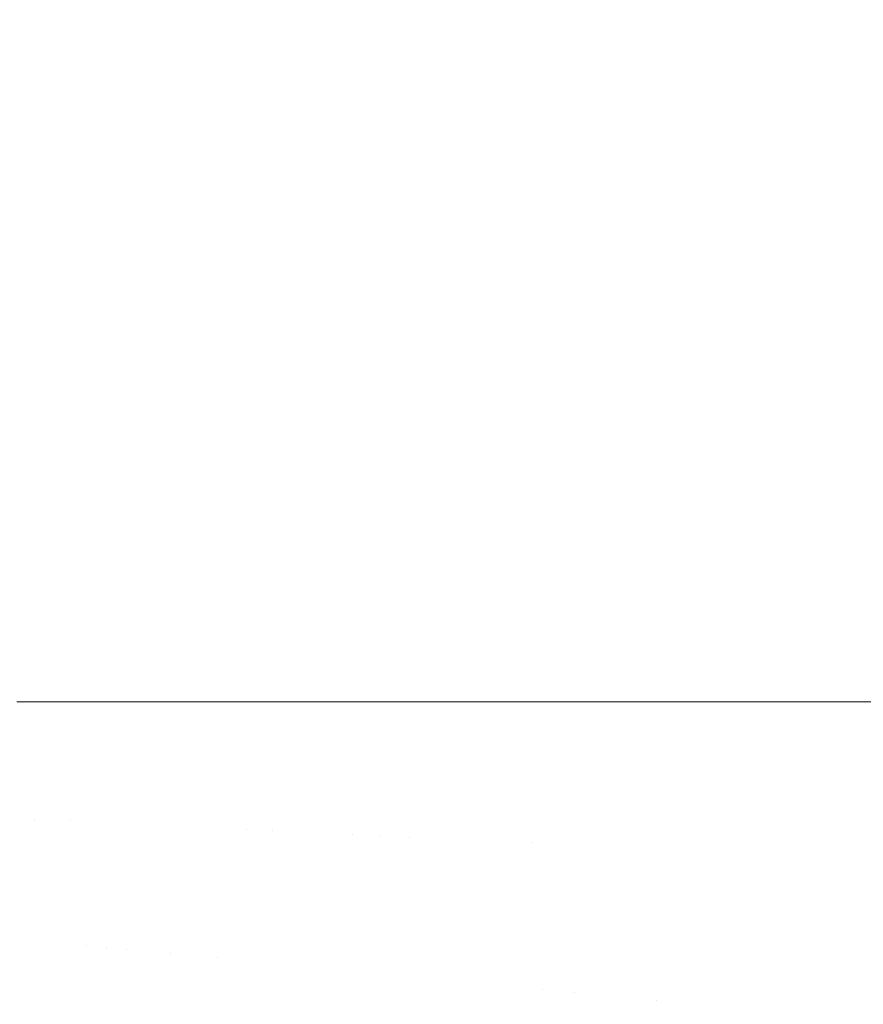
# Model space of a CAD drawing. Header units: centimetres. Extents: x -17.1 to 18.2, y 3.4 to 5.2.
# Tile 252 of 256: x 6.3718 to 6.4224, y 3.8821 to 3.9412. Entities that reach past the tile are written whole.
import ezdxf

# ---------------------------------------------------------------- set-up
doc = ezdxf.new("R2010")
doc.units = ezdxf.units.CM
doc.header["$LTSCALE"] = 2.54
doc.layers.add('Lucido design-1', color=7, linetype='Continuous')

# ---------------------------------------------------------------- blocks, each defined once
blk = doc.blocks.new('Gruppo-4-1')
at = {"color": 7, "linetype": 'Continuous', "lineweight": 9}
blk.add_3dface([(-17.020308, 5.100212, -1872.215514), (-17.020308, 3.500212, -1872.215514), (18.147234, 3.500212, -1872.215514), (18.147234, 5.100212, -1872.215514)], dxfattribs=at)
for points, invisible_edges in [([(18.147234, 5.100212, -1873.015514), (6.24222, 3.601209, -1873.015514), (6.247738, 3.602007, -1873.015514)], 9), ([(6.24222, 3.601209, -1873.015514), (18.147234, 5.100212, -1873.015514), (18.147234, 3.500212, -1873.015514)], 9), ([(18.147234, 5.100212, -1873.015514), (6.247738, 3.602007, -1873.015514), (6.250767, 3.602575, -1873.015514)], 9), ([(6.250767, 3.602575, -1873.015514), (6.253268, 3.603044, -1873.015514), (18.147234, 5.100212, -1873.015514)], 10), ([(18.147234, 5.100212, -1873.015514), (6.253268, 3.603044, -1873.015514), (6.258817, 3.604324, -1873.015514)], 9), ([(18.147234, 5.100212, -1873.015514), (6.258817, 3.604324, -1873.015514), (6.26439, 3.605856, -1873.015514)], 9), ([(18.147234, 5.100212, -1873.015514), (6.26439, 3.605856, -1873.015514), (6.269994, 3.607647, -1873.015514)], 9), ([(18.147234, 5.100212, -1873.015514), (6.269994, 3.607647, -1873.015514), (6.275634, 3.609711, -1873.015514)], 9), ([(18.147234, 5.100212, -1873.015514), (6.275634, 3.609711, -1873.015514), (6.281313, 3.612058, -1873.015514)], 9), ([(18.147234, 5.100212, -1873.015514), (6.281313, 3.612058, -1873.015514), (6.287038, 3.614703, -1873.015514)], 9), ([(18.147234, 5.100212, -1873.015514), (6.287038, 3.614703, -1873.015514), (6.292811, 3.617664, -1873.015514)], 9), ([(18.147234, 5.100212, -1873.015514), (6.292811, 3.617664, -1873.015514), (6.298004, 3.620601, -1873.015514), (6.298635, 3.620958, -1873.015514)], 9), ([(18.147234, 5.100212, -1873.015514), (6.298635, 3.620958, -1873.015514), (6.304513, 3.624607, -1873.015514)], 9), ([(18.147234, 5.100212, -1873.015514), (6.304513, 3.624607, -1873.015514), (6.310445, 3.628633, -1873.015514)], 9), ([(18.147234, 5.100212, -1873.015514), (6.310445, 3.628633, -1873.015514), (6.316431, 3.633061, -1873.015514)], 9), ([(18.147234, 5.100212, -1873.015514), (6.316431, 3.633061, -1873.015514), (6.319508, 3.635537, -1873.015514), (6.322469, 3.637919, -1873.015514)], 9), ([(18.147234, 5.100212, -1873.015514), (6.322469, 3.637919, -1873.015514), (6.328555, 3.643236, -1873.015514)], 9), ([(18.147234, 5.100212, -1873.015514), (6.328555, 3.643236, -1873.015514), (6.334685, 3.649043, -1873.015514)], 9), ([(18.147234, 5.100212, -1873.015514), (6.334685, 3.649043, -1873.015514), (6.340848, 3.655373, -1873.015514)], 9), ([(18.147234, 5.100212, -1873.015514), (6.340848, 3.655373, -1873.015514), (6.347034, 3.662262, -1873.015514)], 9), ([(18.147234, 5.100212, -1873.015514), (6.347034, 3.662262, -1873.015514), (6.353228, 3.669745, -1873.015514)], 9), ([(18.147234, 5.100212, -1873.015514), (6.353228, 3.669745, -1873.015514), (6.356636, 3.674215, -1873.015514)], 9), ([(6.356636, 3.674215, -1873.015514), (6.359413, 3.677858, -1873.015514), (18.147234, 5.100212, -1873.015514)], 10), ([(18.147234, 5.100212, -1873.015514), (6.359413, 3.677858, -1873.015514), (6.365564, 3.686638, -1873.015514)], 9), ([(6.365564, 3.686638, -1873.015514), (6.369371, 3.692466, -1873.015514), (18.147234, 5.100212, -1873.015514)], 10), ([(18.147234, 5.100212, -1873.015514), (6.369371, 3.692466, -1873.015514), (6.371905, 3.696635, -1873.015514)], 9), ([(6.372773, 3.900212, -1872.977497), (6.37161, 3.900212, -1872.975259), (6.37161, 5.100212, -1872.975259), (6.372509, 5.100212, -1872.976988)], 10), ([(6.371905, 3.696635, -1873.015514), (6.375446, 3.702463, -1873.015514), (18.147234, 5.100212, -1873.015514)], 10), ([(6.372509, 5.100212, -1872.976988), (6.373656, 5.100212, -1872.979196), (6.373656, 3.900212, -1872.979196), (6.372773, 3.900212, -1872.977497)], 10), ([(6.374942, 3.900212, -1872.981434), (6.373656, 3.900212, -1872.979196), (6.373656, 5.100212, -1872.979196), (6.37484, 5.100212, -1872.981257)], 10), ([(6.37484, 5.100212, -1872.981257), (6.375753, 5.100212, -1872.982846), (6.375753, 3.900212, -1872.982846), (6.374942, 3.900212, -1872.981434)], 10), ([(18.147234, 5.100212, -1873.015514), (6.375446, 3.702463, -1873.015514), (6.381366, 3.713153, -1873.015514)], 9), ([(6.375753, 5.100212, -1872.982846), (6.377269, 5.100212, -1872.985245), (6.377296, 3.900212, -1872.985287), (6.376089, 3.900212, -1872.983377)], 10), ([(6.376089, 3.900212, -1872.983377), (6.375753, 3.900212, -1872.982846), (6.375753, 5.100212, -1872.982846)], 10), ([(6.377269, 5.100212, -1872.985245), (6.377885, 5.100212, -1872.986219), (6.377885, 3.900212, -1872.986219), (6.377296, 3.900212, -1872.985287)], 10), ([(6.378545, 3.900212, -1872.987172), (6.377885, 3.900212, -1872.986219), (6.377885, 5.100212, -1872.986219), (6.378517, 5.100212, -1872.987132)], 10), ([(6.378517, 5.100212, -1872.987132), (6.380038, 5.100212, -1872.989327), (6.380038, 3.900212, -1872.989327), (6.378545, 3.900212, -1872.987172)], 10), ([(6.381187, 3.900212, -1872.990845), (6.380038, 3.900212, -1872.989327), (6.380038, 5.100212, -1872.989327), (6.381069, 5.100212, -1872.99069)], 10), ([(6.381069, 5.100212, -1872.99069), (6.3822, 5.100212, -1872.992183), (6.3822, 3.900212, -1872.992183), (6.381187, 3.900212, -1872.990845)], 10), ([(18.147234, 5.100212, -1873.015514), (6.381366, 3.713153, -1873.015514), (6.384928, 3.720239, -1873.015514)], 9), ([(6.384007, 3.900212, -1872.994372), (6.3822, 3.900212, -1872.992183), (6.3822, 5.100212, -1872.992183), (6.383674, 5.100212, -1872.99397)], 10), ([(6.383674, 5.100212, -1872.99397), (6.384361, 5.100212, -1872.994802), (6.384361, 3.900212, -1872.994802), (6.384007, 3.900212, -1872.994372)], 10), ([(6.385494, 3.900212, -1872.996063), (6.384361, 3.900212, -1872.994802), (6.384361, 5.100212, -1872.994802), (6.384993, 5.100212, -1872.995505)], 10), ([(6.384928, 3.720239, -1873.015514), (6.387131, 3.72462, -1873.015514), (18.147234, 5.100212, -1873.015514)], 10), ([(6.384993, 5.100212, -1872.995505), (6.386489, 5.100212, -1872.997171), (6.386489, 3.900212, -1872.997171), (6.385494, 3.900212, -1872.996063)], 10), ([(6.388628, 3.900212, -1872.999361), (6.387018, 3.900212, -1872.997712), (6.386489, 5.100212, -1872.997171), (6.387657, 5.100212, -1872.998367)], 10), ([(6.387018, 3.900212, -1872.997712), (6.386489, 3.900212, -1872.997171), (6.386489, 5.100212, -1872.997171)], 10), ([(18.147234, 5.100212, -1873.015514), (6.387131, 3.72462, -1873.015514), (6.392692, 3.736882, -1873.015514)], 9), ([(6.387657, 5.100212, -1872.998367), (6.388628, 5.100212, -1872.999361), (6.388628, 3.900212, -1872.999361)], 10), ([(6.388628, 5.100212, -1872.999361), (6.390748, 5.100212, -1873.001356), (6.390748, 3.900212, -1873.001356), (6.390205, 3.900212, -1873.000845)], 10), ([(6.390205, 3.900212, -1873.000845), (6.388628, 3.900212, -1872.999361), (6.388628, 5.100212, -1872.999361)], 10), ([(6.391864, 3.900212, -1873.002322), (6.390748, 3.900212, -1873.001356), (6.390748, 5.100212, -1873.001356), (6.391681, 5.100212, -1873.002164)], 10), ([(6.391681, 5.100212, -1873.002164), (6.392846, 5.100212, -1873.003171), (6.392846, 3.900212, -1873.003171), (6.391864, 3.900212, -1873.002322)], 10), ([(6.392692, 3.736882, -1873.015514), (6.397999, 3.749945, -1873.015514), (18.147234, 5.100212, -1873.015514)], 10), ([(6.392846, 5.100212, -1873.003171), (6.394919, 5.100212, -1873.004819), (6.394919, 3.900212, -1873.004819), (6.393561, 3.900212, -1873.00374)], 10), ([(6.393561, 3.900212, -1873.00374), (6.392846, 3.900212, -1873.003171), (6.392846, 5.100212, -1873.003171)], 10), ([(6.396966, 3.900212, -1873.00631), (6.395296, 3.900212, -1873.005093), (6.394919, 5.100212, -1873.004819), (6.395705, 5.100212, -1873.005392)], 10), ([(6.395296, 3.900212, -1873.005093), (6.394919, 3.900212, -1873.004819), (6.394919, 5.100212, -1873.004819)], 10), ([(6.395705, 5.100212, -1873.005392), (6.396966, 5.100212, -1873.00631), (6.396966, 3.900212, -1873.00631)], 10), ([(6.398987, 3.900212, -1873.007657), (6.398882, 3.900212, -1873.007587), (6.396966, 5.100212, -1873.00631), (6.39837, 5.100212, -1873.007246)], 10), ([(6.398882, 3.900212, -1873.007587), (6.396966, 3.900212, -1873.00631), (6.396966, 5.100212, -1873.00631)], 10), ([(18.147234, 5.100212, -1873.015514), (6.397999, 3.749945, -1873.015514), (6.402994, 3.763808, -1873.015514)], 9), ([(6.39837, 5.100212, -1873.007246), (6.398987, 5.100212, -1873.007657), (6.398987, 3.900212, -1873.007657)], 10), ([(6.400982, 3.900212, -1873.00887), (6.398987, 3.900212, -1873.007657), (6.398987, 5.100212, -1873.007657), (6.399693, 5.100212, -1873.008087)], 10), ([(6.399693, 5.100212, -1873.008087), (6.400982, 5.100212, -1873.00887), (6.400982, 3.900212, -1873.00887)], 10), ([(6.40261, 3.900212, -1873.009769), (6.400982, 3.900212, -1873.00887), (6.400982, 5.100212, -1873.00887), (6.402316, 5.100212, -1873.009607)], 10), ([(6.402316, 5.100212, -1873.009607), (6.40295, 5.100212, -1873.009957), (6.40295, 3.900212, -1873.009957), (6.40261, 3.900212, -1873.009769)], 10), ([(6.403562, 3.900212, -1873.010263), (6.40295, 3.900212, -1873.009957), (6.40295, 5.100212, -1873.009957), (6.403615, 5.100212, -1873.010289)], 10), ([(18.147234, 5.100212, -1873.015514), (6.402994, 3.763808, -1873.015514), (6.404562, 3.768772, -1873.015514)], 9), ([(6.403615, 5.100212, -1873.010289), (6.404893, 5.100212, -1873.010928), (6.404893, 3.900212, -1873.010928), (6.403562, 3.900212, -1873.010263)], 10), ([(6.404562, 3.768772, -1873.015514), (6.40762, 3.778454, -1873.015514), (18.147234, 5.100212, -1873.015514)], 10), ([(6.406813, 3.900212, -1873.011789), (6.405486, 3.900212, -1873.011194), (6.404893, 5.100212, -1873.010928), (6.406179, 5.100212, -1873.011505)], 10), ([(6.405486, 3.900212, -1873.011194), (6.404893, 3.900212, -1873.010928), (6.404893, 5.100212, -1873.010928)], 10), ([(6.406179, 5.100212, -1873.011505), (6.406813, 5.100212, -1873.011789), (6.406813, 3.900212, -1873.011789)], 10), ([(6.407436, 3.900212, -1873.012039), (6.406813, 3.900212, -1873.011789), (6.406813, 5.100212, -1873.011789), (6.407445, 5.100212, -1873.012042)], 10), ([(6.408709, 3.900212, -1873.012548), (6.407436, 3.900212, -1873.012039), (6.407445, 5.100212, -1873.012042), (6.408695, 5.100212, -1873.012542)], 10), ([(6.40762, 3.778454, -1873.015514), (6.411813, 3.79385, -1873.015514), (18.147234, 5.100212, -1873.015514)], 10), ([(6.408695, 5.100212, -1873.012542), (6.408709, 5.100212, -1873.012548), (6.408709, 3.900212, -1873.012548)], 10), ([(6.408709, 5.100212, -1873.012548), (6.410405, 3.900212, -1873.013146), (6.409411, 3.900212, -1873.012796)], 9), ([(6.408709, 5.100212, -1873.012548), (6.410585, 5.100212, -1873.01321), (6.410585, 3.900212, -1873.01321), (6.410405, 3.900212, -1873.013146)], 10), ([(6.409411, 3.900212, -1873.012796), (6.408709, 3.900212, -1873.012548), (6.408709, 5.100212, -1873.012548)], 10), ([(6.410585, 5.100212, -1873.01321), (6.412441, 5.100212, -1873.01378), (6.412441, 3.900212, -1873.01378), (6.411407, 3.900212, -1873.013463)], 10), ([(6.411407, 3.900212, -1873.013463), (6.410585, 3.900212, -1873.01321), (6.410585, 5.100212, -1873.01321)], 10), ([(6.411813, 3.79385, -1873.015514), (6.415513, 3.809947, -1873.015514), (18.147234, 5.100212, -1873.015514)], 10), ([(6.413422, 3.900212, -1873.014038), (6.412441, 3.900212, -1873.01378), (6.412441, 5.100212, -1873.01378), (6.413577, 5.100212, -1873.014079)], 10), ([(6.413577, 5.100212, -1873.014079), (6.414279, 5.100212, -1873.014264), (6.414279, 3.900212, -1873.014264), (6.413422, 3.900212, -1873.014038)], 10), ([(6.414279, 5.100212, -1873.014264), (6.416102, 5.100212, -1873.014664), (6.416102, 3.900212, -1873.014664), (6.414435, 3.900212, -1873.014298)], 10), ([(6.414435, 3.900212, -1873.014298), (6.414279, 3.900212, -1873.014264), (6.414279, 5.100212, -1873.014264)], 10), ([(6.415513, 3.809947, -1873.015514), (6.416693, 3.816227, -1873.015514), (18.147234, 5.100212, -1873.015514)], 10), ([(6.416474, 3.900212, -1873.01473), (6.416102, 5.100212, -1873.014664), (6.417084, 5.100212, -1873.014838)], 9), ([(6.416474, 3.900212, -1873.01473), (6.416102, 3.900212, -1873.014664), (6.416102, 5.100212, -1873.014664)], 10), ([(6.417084, 5.100212, -1873.014838), (6.417912, 5.100212, -1873.014984), (6.417912, 3.900212, -1873.014984), (6.416474, 3.900212, -1873.01473)], 10), ([(6.416693, 3.816227, -1873.015514), (6.418658, 3.826677, -1873.015514), (18.147234, 5.100212, -1873.015514)], 10), ([(6.417912, 5.100212, -1873.014984), (6.419709, 5.100212, -1873.015227), (6.419709, 3.900212, -1873.015227), (6.418525, 3.900212, -1873.015067)], 10), ([(6.418525, 3.900212, -1873.015067), (6.417912, 3.900212, -1873.014984), (6.417912, 5.100212, -1873.014984)], 10), ([(6.418658, 3.826677, -1873.015514), (6.421195, 3.843954, -1873.015514), (18.147234, 5.100212, -1873.015514)], 10), ([(6.420585, 3.900212, -1873.01531), (6.419709, 3.900212, -1873.015227), (6.419709, 5.100212, -1873.015227), (6.420452, 5.100212, -1873.015297)], 10), ([(6.420452, 5.100212, -1873.015297), (6.421497, 5.100212, -1873.015396), (6.421497, 3.900212, -1873.015396), (6.420585, 3.900212, -1873.01531)], 10), ([(18.147234, 5.100212, -1873.015514), (6.421195, 3.843954, -1873.015514), (6.422938, 3.860392, -1873.015514)], 9), ([(6.421497, 5.100212, -1873.015396), (6.423276, 5.100212, -1873.01549), (6.423276, 3.900212, -1873.01549), (6.421617, 3.900212, -1873.015402)], 10), ([(6.421617, 3.900212, -1873.015402), (6.421497, 3.900212, -1873.015396), (6.421497, 5.100212, -1873.015396)], 10), ([(6.372679, 3.893181, -1872.977507), (6.371663, 3.89323, -1872.975514), (6.37161, 3.900212, -1872.975259), (6.372773, 3.900212, -1872.977497)], 11), ([(6.372679, 3.893181, -1872.977507), (6.372773, 3.900212, -1872.977497), (6.373656, 3.900212, -1872.979196)], 9), ([(6.373656, 3.900212, -1872.979196), (6.373741, 3.89313, -1872.979485), (6.372679, 3.893181, -1872.977507)], 11), ([(6.373741, 3.89313, -1872.979485), (6.373656, 3.900212, -1872.979196), (6.374942, 3.900212, -1872.981434), (6.374849, 3.893077, -1872.981445)], 13), ([(6.374849, 3.893077, -1872.981445), (6.374942, 3.900212, -1872.981434), (6.375753, 3.900212, -1872.982846)], 9), ([(6.374849, 3.893077, -1872.981445), (6.376089, 3.900212, -1872.983377), (6.375767, 3.885611, -1872.983383)], 11), ([(6.375753, 3.900212, -1872.982846), (6.376089, 3.900212, -1872.983377), (6.374849, 3.893077, -1872.981445)], 10), ([(6.376967, 3.885494, -1872.985296), (6.375767, 3.885611, -1872.983383), (6.376089, 3.900212, -1872.983377), (6.377296, 3.900212, -1872.985287)], 11), ([(6.376967, 3.885494, -1872.985296), (6.377296, 3.900212, -1872.985287), (6.377885, 3.900212, -1872.986219)], 9), ([(6.377885, 3.900212, -1872.986219), (6.378214, 3.885372, -1872.987182), (6.376967, 3.885494, -1872.985296)], 11), ([(6.377885, 3.900212, -1872.986219), (6.378545, 3.900212, -1872.987172), (6.378214, 3.885372, -1872.987182)], 10), ([(6.379508, 3.885246, -1872.989037), (6.378214, 3.885372, -1872.987182), (6.378545, 3.900212, -1872.987172), (6.380038, 3.900212, -1872.989327)], 11), ([(6.380849, 3.885115, -1872.990856), (6.379508, 3.885246, -1872.989037), (6.380038, 3.900212, -1872.989327)], 11), ([(6.380038, 3.900212, -1872.989327), (6.381187, 3.900212, -1872.990845), (6.380849, 3.885115, -1872.990856)], 10), ([(6.3822, 3.900212, -1872.992183), (6.382237, 3.88498, -1872.992638), (6.380849, 3.885115, -1872.990856)], 11), ([(6.380849, 3.885115, -1872.990856), (6.381187, 3.900212, -1872.990845), (6.3822, 3.900212, -1872.992183)], 9), ([(6.3822, 3.900212, -1872.992183), (6.384007, 3.900212, -1872.994372), (6.383671, 3.88484, -1872.994379), (6.382237, 3.88498, -1872.992638)], 14), ([(6.385401, 3.892571, -1872.996074), (6.383671, 3.88484, -1872.994379), (6.384361, 3.900212, -1872.994802)], 11), ([(6.383671, 3.88484, -1872.994379), (6.384007, 3.900212, -1872.994372), (6.384361, 3.900212, -1872.994802)], 9), ([(6.384361, 3.900212, -1872.994802), (6.385494, 3.900212, -1872.996063), (6.385401, 3.892571, -1872.996074)], 10), ([(6.385401, 3.892571, -1872.996074), (6.385494, 3.900212, -1872.996063), (6.386489, 3.900212, -1872.997171)], 9), ([(6.386489, 3.900212, -1872.997171), (6.386928, 3.892498, -1872.99772), (6.385401, 3.892571, -1872.996074)], 11), ([(6.386489, 3.900212, -1872.997171), (6.387018, 3.900212, -1872.997712), (6.386928, 3.892498, -1872.99772)], 10), ([(6.386928, 3.892498, -1872.99772), (6.387018, 3.900212, -1872.997712), (6.388628, 3.900212, -1872.999361), (6.388499, 3.892422, -1872.999315)], 13), ([(6.388499, 3.892422, -1872.999315), (6.388628, 3.900212, -1872.999361), (6.390205, 3.900212, -1873.000845), (6.390114, 3.892345, -1873.000853)], 13), ([(6.391771, 3.892266, -1873.002333), (6.390114, 3.892345, -1873.000853), (6.390748, 3.900212, -1873.001356)], 11), ([(6.390114, 3.892345, -1873.000853), (6.390205, 3.900212, -1873.000845), (6.390748, 3.900212, -1873.001356)], 9), ([(6.390748, 3.900212, -1873.001356), (6.391864, 3.900212, -1873.002322), (6.391771, 3.892266, -1873.002333)], 10), ([(6.391771, 3.892266, -1873.002333), (6.391864, 3.900212, -1873.002322), (6.392846, 3.900212, -1873.003171)], 9), ([(6.392846, 3.900212, -1873.003171), (6.393469, 3.892184, -1873.003749), (6.391771, 3.892266, -1873.002333)], 11), ([(6.392846, 3.900212, -1873.003171), (6.393561, 3.900212, -1873.00374), (6.393469, 3.892184, -1873.003749)], 10), ([(6.393469, 3.892184, -1873.003749), (6.393561, 3.900212, -1873.00374), (6.394919, 3.900212, -1873.004819)], 9), ([(6.394919, 3.900212, -1873.004819), (6.395206, 3.892101, -1873.0051), (6.393469, 3.892184, -1873.003749)], 11), ([(6.394919, 3.900212, -1873.004819), (6.395296, 3.900212, -1873.005093), (6.395206, 3.892101, -1873.0051)], 10), ([(6.395206, 3.892101, -1873.0051), (6.395296, 3.900212, -1873.005093), (6.396966, 3.900212, -1873.00631), (6.396982, 3.892016, -1873.006381)], 13), ([(6.396982, 3.892016, -1873.006381), (6.396966, 3.900212, -1873.00631), (6.398882, 3.900212, -1873.007587), (6.398793, 3.891929, -1873.007589)], 13), ([(6.398793, 3.891929, -1873.007589), (6.398882, 3.900212, -1873.007587), (6.398987, 3.900212, -1873.007657)], 9), ([(6.398987, 3.900212, -1873.007657), (6.400982, 3.900212, -1873.00887), (6.400639, 3.89184, -1873.008722), (6.398793, 3.891929, -1873.007589)], 14), ([(6.400639, 3.89184, -1873.008722), (6.400982, 3.900212, -1873.00887), (6.40261, 3.900212, -1873.009769), (6.402518, 3.89175, -1873.009775)], 13), ([(6.402518, 3.89175, -1873.009775), (6.40261, 3.900212, -1873.009769), (6.40295, 3.900212, -1873.009957)], 9), ([(6.402518, 3.89175, -1873.009775), (6.403562, 3.900212, -1873.010263), (6.403189, 3.882937, -1873.010272)], 11), ([(6.40295, 3.900212, -1873.009957), (6.403562, 3.900212, -1873.010263), (6.402518, 3.89175, -1873.009775)], 10), ([(6.403562, 3.900212, -1873.010263), (6.404893, 3.900212, -1873.010928), (6.404145, 3.882843, -1873.010748), (6.403189, 3.882937, -1873.010272)], 14), ([(6.405109, 3.882749, -1873.011202), (6.404145, 3.882843, -1873.010748), (6.404893, 3.900212, -1873.010928), (6.405486, 3.900212, -1873.011194)], 11), ([(6.405486, 3.900212, -1873.011194), (6.406813, 3.900212, -1873.011789), (6.406079, 3.882655, -1873.011636), (6.405109, 3.882749, -1873.011202)], 14), ([(6.407055, 3.88256, -1873.012047), (6.406079, 3.882655, -1873.011636), (6.406813, 3.900212, -1873.011789), (6.407436, 3.900212, -1873.012039)], 11), ([(6.407436, 3.900212, -1873.012039), (6.408709, 3.900212, -1873.012548), (6.408038, 3.882464, -1873.012437), (6.407055, 3.88256, -1873.012047)], 14), ([(6.409026, 3.882367, -1873.012805), (6.408038, 3.882464, -1873.012437), (6.408709, 3.900212, -1873.012548), (6.409411, 3.900212, -1873.012796)], 11), ([(6.409411, 3.900212, -1873.012796), (6.410405, 3.900212, -1873.013146), (6.41002, 3.88227, -1873.01315), (6.409026, 3.882367, -1873.012805)], 14), ([(6.411407, 3.900212, -1873.013463), (6.409764, 3.863058, -1873.013472), (6.41002, 3.88227, -1873.01315)], 11), ([(6.411407, 3.900212, -1873.013463), (6.412441, 3.900212, -1873.01378), (6.410761, 3.862856, -1873.013772), (6.409764, 3.863058, -1873.013472)], 14), ([(6.41002, 3.88227, -1873.01315), (6.410585, 3.900212, -1873.01321), (6.411407, 3.900212, -1873.013463)], 9), ([(6.41002, 3.88227, -1873.01315), (6.410405, 3.900212, -1873.013146), (6.410585, 3.900212, -1873.01321)], 9), ([(6.411762, 3.862654, -1873.014048), (6.410761, 3.862856, -1873.013772), (6.412441, 3.900212, -1873.01378), (6.413422, 3.900212, -1873.014038)], 11), ([(6.412767, 3.862451, -1873.014301), (6.411762, 3.862654, -1873.014048), (6.413422, 3.900212, -1873.014038), (6.414279, 3.900212, -1873.014264)], 11), ([(6.414279, 3.900212, -1873.014264), (6.414435, 3.900212, -1873.014298), (6.412767, 3.862451, -1873.014301)], 10), ([(6.413776, 3.862247, -1873.01453), (6.412767, 3.862451, -1873.014301), (6.414435, 3.900212, -1873.014298), (6.416102, 3.900212, -1873.014664)], 11), ([(6.416102, 3.900212, -1873.014664), (6.416474, 3.900212, -1873.01473), (6.414788, 3.862042, -1873.014736), (6.413776, 3.862247, -1873.01453)], 14), ([(6.415803, 3.861837, -1873.014918), (6.414788, 3.862042, -1873.014736), (6.416474, 3.900212, -1873.01473), (6.417912, 3.900212, -1873.014984)], 11), ([(6.417912, 3.900212, -1873.014984), (6.418525, 3.900212, -1873.015067), (6.416821, 3.861631, -1873.015076), (6.415803, 3.861837, -1873.014918)], 14), ([(6.417841, 3.861424, -1873.015209), (6.416821, 3.861631, -1873.015076), (6.418525, 3.900212, -1873.015067), (6.419709, 3.900212, -1873.015227)], 11), ([(6.419709, 3.900212, -1873.015227), (6.420585, 3.900212, -1873.01531), (6.418863, 3.861218, -1873.015319), (6.417841, 3.861424, -1873.015209)], 14), ([(6.419886, 3.861011, -1873.015404), (6.418863, 3.861218, -1873.015319), (6.420585, 3.900212, -1873.01531), (6.421497, 3.900212, -1873.015396)], 11), ([(6.421617, 3.900212, -1873.015402), (6.423276, 3.900212, -1873.01549), (6.420911, 3.860804, -1873.015465), (6.419886, 3.861011, -1873.015404)], 14), ([(6.421497, 3.900212, -1873.015396), (6.421617, 3.900212, -1873.015402), (6.419886, 3.861011, -1873.015404)], 10), ([(6.421936, 3.860596, -1873.015502), (6.420911, 3.860804, -1873.015465), (6.423276, 3.900212, -1873.01549), (6.423685, 3.900212, -1873.015497)], 11), ([(6.421936, 3.860596, -1873.015502), (6.423685, 3.900212, -1873.015497), (6.424712, 3.897506, -1873.015514), (6.424255, 3.879716, -1873.015514)], 11), ([(6.372448, 3.885934, -1872.977507), (6.371434, 3.886033, -1872.975514), (6.371663, 3.89323, -1872.975514), (6.372679, 3.893181, -1872.977507)], 15), ([(6.372679, 3.893181, -1872.977507), (6.373741, 3.89313, -1872.979485), (6.373508, 3.885831, -1872.979485), (6.372448, 3.885934, -1872.977507)], 15), ([(6.374849, 3.893077, -1872.981445), (6.374614, 3.885723, -1872.981445), (6.373508, 3.885831, -1872.979485), (6.373741, 3.89313, -1872.979485)], 15), ([(6.375767, 3.885611, -1872.983383), (6.374614, 3.885723, -1872.981445), (6.374849, 3.893077, -1872.981445)], 11), ([(6.385401, 3.892571, -1872.996074), (6.38515, 3.884696, -1872.996074), (6.383671, 3.88484, -1872.994379)], 11), ([(6.386928, 3.892498, -1872.99772), (6.386675, 3.884547, -1872.99772), (6.38515, 3.884696, -1872.996074), (6.385401, 3.892571, -1872.996074)], 15), ([(6.388499, 3.892422, -1872.999315), (6.388243, 3.884394, -1872.999315), (6.386675, 3.884547, -1872.99772), (6.386928, 3.892498, -1872.99772)], 15), ([(6.390114, 3.892345, -1873.000853), (6.389855, 3.884237, -1873.000853), (6.388243, 3.884394, -1872.999315), (6.388499, 3.892422, -1872.999315)], 15), ([(6.391771, 3.892266, -1873.002333), (6.39151, 3.884075, -1873.002333), (6.389855, 3.884237, -1873.000853), (6.390114, 3.892345, -1873.000853)], 15), ([(6.393469, 3.892184, -1873.003749), (6.393205, 3.88391, -1873.003749), (6.39151, 3.884075, -1873.002333), (6.391771, 3.892266, -1873.002333)], 15), ([(6.395206, 3.892101, -1873.0051), (6.39494, 3.883741, -1873.0051), (6.393205, 3.88391, -1873.003749), (6.393469, 3.892184, -1873.003749)], 15), ([(6.396982, 3.892016, -1873.006381), (6.396712, 3.883568, -1873.006381), (6.39494, 3.883741, -1873.0051), (6.395206, 3.892101, -1873.0051)], 15), ([(6.398793, 3.891929, -1873.007589), (6.398521, 3.883392, -1873.007589), (6.396712, 3.883568, -1873.006381), (6.396982, 3.892016, -1873.006381)], 15), ([(6.400639, 3.89184, -1873.008722), (6.400364, 3.883212, -1873.008722), (6.398521, 3.883392, -1873.007589), (6.398793, 3.891929, -1873.007589)], 15), ([(6.402518, 3.89175, -1873.009775), (6.40224, 3.883029, -1873.009775), (6.400364, 3.883212, -1873.008722), (6.400639, 3.89184, -1873.008722)], 15), ([(6.403189, 3.882937, -1873.010272), (6.40224, 3.883029, -1873.009775), (6.402518, 3.89175, -1873.009775)], 11), ([(6.372045, 3.878474, -1872.977507), (6.371033, 3.878625, -1872.975514), (6.371434, 3.886033, -1872.975514), (6.372448, 3.885934, -1872.977507)], 15), ([(6.372448, 3.885934, -1872.977507), (6.373508, 3.885831, -1872.979485), (6.373102, 3.878317, -1872.979485), (6.372045, 3.878474, -1872.977507)], 15), ([(6.373102, 3.878317, -1872.979485), (6.373508, 3.885831, -1872.979485), (6.374614, 3.885723, -1872.981445), (6.374205, 3.878153, -1872.981445)], 15), ([(6.374205, 3.878153, -1872.981445), (6.374614, 3.885723, -1872.981445), (6.375767, 3.885611, -1872.983383), (6.375355, 3.877981, -1872.983383)], 15), ([(6.375355, 3.877981, -1872.983383), (6.375767, 3.885611, -1872.983383), (6.376967, 3.885494, -1872.985296), (6.376552, 3.877803, -1872.985296)], 15), ([(6.376552, 3.877803, -1872.985296), (6.376967, 3.885494, -1872.985296), (6.378214, 3.885372, -1872.987182), (6.377796, 3.877618, -1872.987182)], 15), ([(6.377796, 3.877618, -1872.987182), (6.378214, 3.885372, -1872.987182), (6.379508, 3.885246, -1872.989037), (6.379086, 3.877426, -1872.989037)], 15), ([(6.379086, 3.877426, -1872.989037), (6.379508, 3.885246, -1872.989037), (6.380849, 3.885115, -1872.990856), (6.380423, 3.877227, -1872.990856)], 15), ([(6.380423, 3.877227, -1872.990856), (6.380849, 3.885115, -1872.990856), (6.382237, 3.88498, -1872.992638), (6.381807, 3.877021, -1872.992638)], 15), ([(6.381807, 3.877021, -1872.992638), (6.382237, 3.88498, -1872.992638), (6.383671, 3.88484, -1872.994379), (6.383237, 3.876808, -1872.994379)], 15), ([(6.383237, 3.876808, -1872.994379), (6.383671, 3.88484, -1872.994379), (6.38515, 3.884696, -1872.996074), (6.384712, 3.876588, -1872.996074)], 15), ([(6.384712, 3.876588, -1872.996074), (6.38515, 3.884696, -1872.996074), (6.386675, 3.884547, -1872.99772), (6.386232, 3.876362, -1872.99772)], 15), ([(6.386232, 3.876362, -1872.99772), (6.386675, 3.884547, -1872.99772), (6.388243, 3.884394, -1872.999315), (6.387797, 3.876129, -1872.999315)], 15), ([(6.387797, 3.876129, -1872.999315), (6.388243, 3.884394, -1872.999315), (6.389855, 3.884237, -1873.000853), (6.389405, 3.87589, -1873.000853)], 15), ([(6.389405, 3.87589, -1873.000853), (6.389855, 3.884237, -1873.000853), (6.39151, 3.884075, -1873.002333), (6.391054, 3.875644, -1873.002333)], 15), ([(6.391054, 3.875644, -1873.002333), (6.39151, 3.884075, -1873.002333), (6.393205, 3.88391, -1873.003749), (6.392745, 3.875393, -1873.003749)], 15), ([(6.392745, 3.875393, -1873.003749), (6.393205, 3.88391, -1873.003749), (6.39494, 3.883741, -1873.0051), (6.394475, 3.875135, -1873.0051)], 15), ([(6.394475, 3.875135, -1873.0051), (6.39494, 3.883741, -1873.0051), (6.396712, 3.883568, -1873.006381), (6.396242, 3.874872, -1873.006381)], 15), ([(6.396242, 3.874872, -1873.006381), (6.396712, 3.883568, -1873.006381), (6.398521, 3.883392, -1873.007589), (6.398046, 3.874603, -1873.007589)], 15), ([(6.398046, 3.874603, -1873.007589), (6.398521, 3.883392, -1873.007589), (6.400364, 3.883212, -1873.008722), (6.399884, 3.87433, -1873.008722)], 15), ([(6.399884, 3.87433, -1873.008722), (6.400364, 3.883212, -1873.008722), (6.40224, 3.883029, -1873.009775), (6.401755, 3.874051, -1873.009775)], 15), ([(6.401755, 3.874051, -1873.009775), (6.40224, 3.883029, -1873.009775), (6.403189, 3.882937, -1873.010272)], 11), ([(6.403189, 3.882937, -1873.010272), (6.404145, 3.882843, -1873.010748), (6.403655, 3.873768, -1873.010748), (6.401755, 3.874051, -1873.009775)], 15), ([(6.403655, 3.873768, -1873.010748), (6.404145, 3.882843, -1873.010748), (6.405109, 3.882749, -1873.011202)], 11), ([(6.403655, 3.873768, -1873.010748), (6.405109, 3.882749, -1873.011202), (6.403894, 3.864245, -1873.011202)], 11), ([(6.405109, 3.882749, -1873.011202), (6.406079, 3.882655, -1873.011636), (6.404857, 3.86405, -1873.011636), (6.403894, 3.864245, -1873.011202)], 15), ([(6.405827, 3.863854, -1873.012047), (6.404857, 3.86405, -1873.011636), (6.406079, 3.882655, -1873.011636), (6.407055, 3.88256, -1873.012047)], 15), ([(6.407055, 3.88256, -1873.012047), (6.408038, 3.882464, -1873.012437), (6.406803, 3.863657, -1873.012437), (6.405827, 3.863854, -1873.012047)], 15), ([(6.407785, 3.863458, -1873.012805), (6.406803, 3.863657, -1873.012437), (6.408038, 3.882464, -1873.012437), (6.409026, 3.882367, -1873.012805)], 15), ([(6.409026, 3.882367, -1873.012805), (6.41002, 3.88227, -1873.01315), (6.408772, 3.863258, -1873.01315), (6.407785, 3.863458, -1873.012805)], 15), ([(6.409764, 3.863058, -1873.013472), (6.408772, 3.863258, -1873.01315), (6.41002, 3.88227, -1873.01315)], 11)]:
    blk.add_3dface(points, dxfattribs=dict(at, invisible_edges=invisible_edges))
blk = doc.blocks.new('Gruppo-5-1')
at = {"color": 7}
blk.add_blockref('Gruppo-4-1', (0, 0), dxfattribs=at)

msp = doc.modelspace()

# ---------------------------------------------------------------- block references
at = {"layer": 'Lucido design-1', "color": 7}
msp.add_blockref('Gruppo-5-1', (0, 0), dxfattribs=at)

doc.saveas('drawing.dxf')
